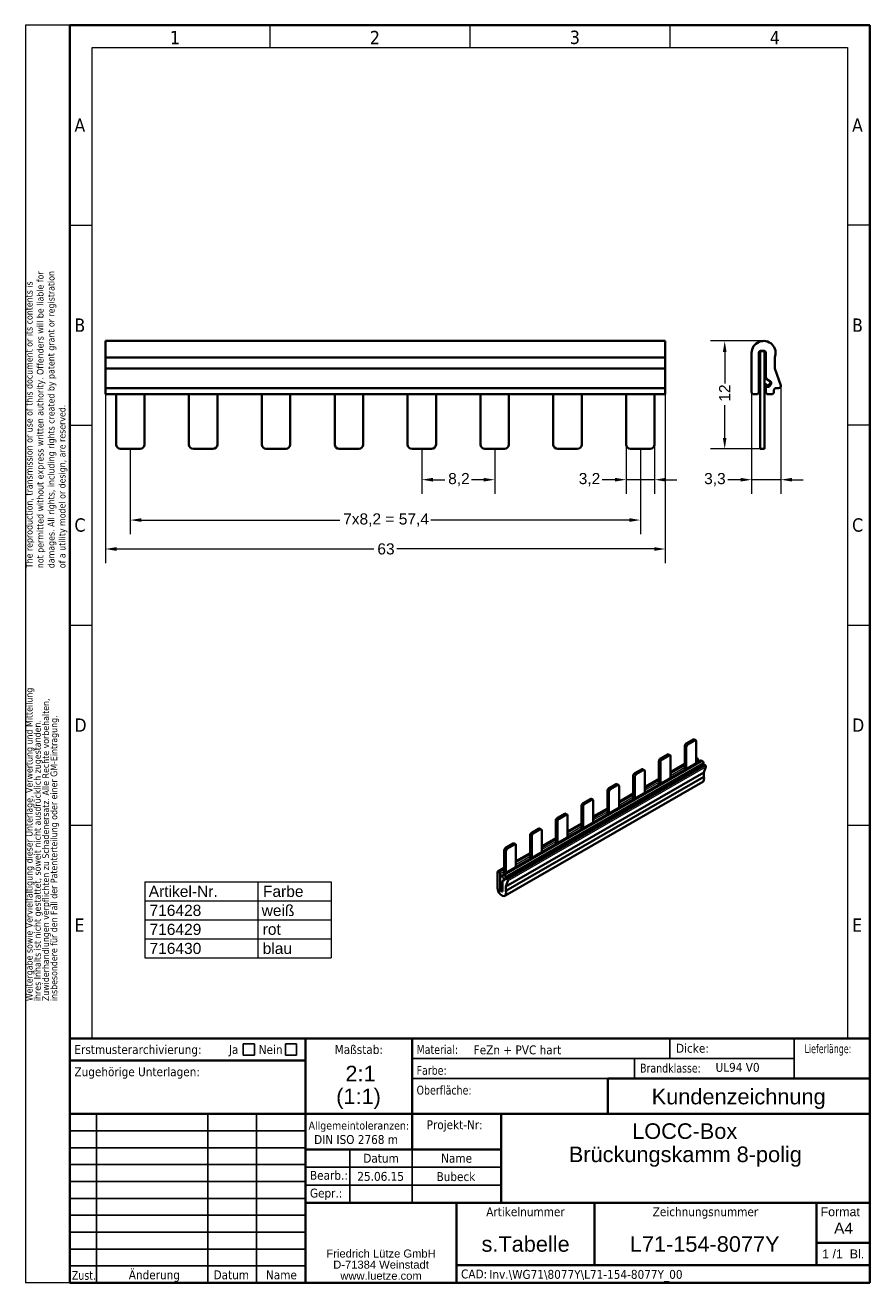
# Model space of a CAD drawing. Header units: millimetres. Extents: x 10 to 200, y 7 to 290.
import ezdxf
from ezdxf.enums import TextEntityAlignment as Align

# ---------------------------------------------------------------- set-up
doc = ezdxf.new("R2010")
doc.units = ezdxf.units.MM
doc.layers.get('0').update_dxf_attribs({"lineweight": 25})
for name, color, linetype, lineweight in [('Bemaßung (ISO)', 7, 'Continuous', 18), ('Rahmen (ISO)', 7, 'Continuous', 35), ('Rahmen 1 (ISO)', 7, 'Continuous', 18), ('Sichtbar (ISO)', 7, 'Continuous', 35), ('Sichtbar schmal (ISO)', 7, 'Continuous', 18), ('Symbol (ISO)', 7, 'Continuous', 18), ('Titel (ISO)', 7, 'Continuous', 35)]:
    doc.layers.add(name, color=color, linetype=linetype, lineweight=lineweight)
doc.styles.add('Notiztext (ISO)', font='arial.ttf')
doc.styles.add('Textstil25', font='tahoma.ttf')
doc.styles.add('Textstil26', font='tahoma.ttf')
doc.styles.add('Textstil27', font='tahoma.ttf', dxfattribs={"width": 0.75})
doc.styles.add('Textstil28', font='tahoma.ttf', dxfattribs={"width": 0.9})
doc.styles.add('Textstil32', font='arial.ttf')
doc.styles.add('Textstil33', font='tahoma.ttf')
doc.dimstyles.new('Standard (ISO)', dxfattribs={"dimtxt": 2.5, "dimasz": 2.5, "dimexe": 3.175, "dimexo": 0, "dimgap": 0.762, "dimtad": 0, "dimrnd": 1e-08, "dimtxsty": 'Notiztext (ISO)', "dimcen": 0.09, "dimdle": 10, "dimclrd": 256, "dimclre": 256, "dimclrt": 256, "dimazin": 2, "dimtfac": 0.72, "dimtmove": 0, "dimatfit": 3, "dimfxl": 1, "dimtolj": 1, "dimlwd": -1, "dimlwe": -1, "dimarcsym": 0})

# ---------------------------------------------------------------- blocks, each defined once
blk = doc.blocks.new('Schriftfelder LUTZE')
for p, q in [((-208.63, 56.63), (-206.13, 56.63)), ((-208.63, 54.13), (-208.63, 56.63)), ((-206.13, 56.63), (-206.13, 54.13)), ((-199.13, 56.63), (-196.63, 56.63)), ((-199.13, 54.13), (-199.13, 56.63)), ((-196.63, 56.63), (-196.63, 54.13)), ((-112.63, 53.38), (-112.63, 57.88)), ((-84.63, 57.88), (-84.63, 48.88)), ((-206.13, 54.13), (-208.63, 54.13)), ((-196.63, 54.13), (-199.13, 54.13)), ((-170.63, 53.38), (-84.63, 53.38)), ((-120.63, 48.88), (-120.63, 53.38)), ((-126.63, 48.88), (-170.63, 48.88)), ((-241.63, 40.88), (-241.63, 2.88)), ((-216.63, 40.88), (-216.63, 2.88)), ((-205.63, 40.88), (-205.63, 2.88)), ((-194.63, 37.08), (-247.63, 37.08)), ((-194.63, 33.28), (-247.63, 33.28)), ((-184.63, 32.88), (-184.63, 20.88)), ((-170.63, 32.88), (-170.63, 20.88)), ((-194.63, 29.48), (-247.63, 29.48)), ((-194.63, 28.88), (-150.63, 28.88)), ((-194.63, 25.68), (-247.63, 25.68)), ((-194.63, 24.88), (-150.63, 24.88)), ((-194.63, 21.88), (-247.63, 21.88)), ((-194.63, 18.08), (-247.63, 18.08)), ((-194.63, 14.28), (-247.63, 14.28)), ((-194.63, 10.48), (-247.63, 10.48)), ((-194.63, 6.68), (-247.63, 6.68)), ((-67.63, 2.88), (-247.63, 2.88))]:
    blk.add_line(p, q)
at = {"layer": 'Titel (ISO)'}
for p, q in [((-247.63, 2.88), (-247.63, 57.88)), ((-247.63, 57.88), (-67.63, 57.88)), ((-194.63, 40.88), (-194.63, 57.88)), ((-170.63, 57.88), (-170.63, 40.88)), ((-67.63, 57.88), (-67.63, 2.88)), ((-247.63, 52.88), (-194.63, 52.88)), ((-67.63, 48.88), (-126.63, 48.88)), ((-126.63, 48.88), (-126.63, 40.88)), ((-194.63, 40.88), (-247.63, 40.88)), ((-194.63, 20.88), (-194.63, 40.88)), ((-194.63, 40.88), (-150.63, 40.88)), ((-170.63, 40.88), (-170.63, 32.88)), ((-150.63, 40.88), (-67.63, 40.88)), ((-150.63, 40.88), (-150.63, 20.88)), ((-194.63, 32.88), (-150.63, 32.88)), ((-194.63, 20.88), (-194.63, 2.88)), ((-150.63, 20.88), (-194.63, 20.88)), ((-160.63, 20.88), (-160.63, 2.88)), ((-67.63, 20.88), (-150.63, 20.88)), ((-129.63, 20.88), (-129.63, 6.88)), ((-79.63, 20.88), (-79.63, 6.88)), ((-79.63, 11.88), (-67.63, 11.88)), ((-67.63, 6.88), (-160.63, 6.88))]:
    blk.add_line(p, q, dxfattribs=at)
at = {"style": 'Textstil25'}
for s, p in [('Dicke:', (-111.24, 54.67)), ('Zugehörige Unterlagen:', (-246.63, 49.38)), ('Bearb.:', (-193.63, 26.08)), ('Gepr.:', (-193.63, 22.08)), ('Änderung', (-234.4, 3.68)), ('Datum', (-215.32, 3.68)), ('Name', (-203.53, 3.68))]:
    blk.add_text(s, height=2, dxfattribs=at).set_placement(p)
for s, style, width, p in [('Lieferlänge:', 'Textstil27', 0.75, (-82.32, 54.57)), ('Material:', 'Textstil28', 0.9, (-169.63, 54.38)), ('Farbe:', 'Textstil28', 0.9, (-169.63, 49.7)), ('Brandklasse:', 'Textstil28', 0.9, (-119.34, 50.2)), ('Oberfläche:', 'Textstil28', 0.9, (-169.63, 45.25))]:
    blk.add_text(s, height=2, dxfattribs=dict(style=style, width=width)).set_placement(p)
for s, height, style, p in [('Maßstab:', 2, 'Textstil25', (-182.63, 54.38)), ('Allgemeintoleranzen:', 1.8, 'Textstil26', (-182.63, 37.38)), ('Datum', 2, 'Textstil25', (-177.63, 29.92)), ('Name', 2, 'Textstil25', (-160.63, 29.92))]:
    blk.add_text(s, height=height, dxfattribs=dict(style=style)).set_placement(p, align=Align.CENTER)
at = {"layer": 'Titel (ISO)', "style": 'Notiztext (ISO)'}
for s, insert, char_height, attachment_point in [('\\fTahoma|b0|i0;\\H2.0000;Erstmusterarchivierung:', (-246.63, 56.38), 2, 1), ('\\fTahoma|b0|i0;\\H2.0000;Ja', (-211.87, 56.38), 2, 1), ('\\fTahoma|b0|i0;\\H2.0000;Nein', (-205.16, 56.38), 2, 1), ('\\fTahoma|b0|i0;\\H2.0000;Projekt-Nr:', (-167.37, 39.46), 2, 1), ('\\fTahoma|b0|i0;\\H2.0000;Artikelnummer', (-145.13, 19.88), 2, 2), ('\\fTahoma|b0|i0;\\H2.0000;Zeichnungsnummer', (-104.63, 19.88), 2, 2), ('\\fArial|b0|i0;\\H2.0000;Format', (-78.72, 19.88), 2, 1), ('\\fArial|b0|i0;\\H2.0000;1 /1  Bl.', (-73.63, 9.38), 2, 5), ('\\fArial|b0|i0;\\H1.8000;D-71384 Weinstadt', (-177.63, 7.88), 1.8, 2), ('\\fTahoma|b0|i0;\\H2.0000;CAD:', (-159.63, 5.88), 2, 1), ('\\fTahoma|b0|i0;\\W0.90;\\H2.0000;Zust.', (-247.2, 5.57), 2, 1), ('\\fArial|b0|i0;\\H1.8000;www.luetze.com', (-177.63, 5.38), 1.8, 2)]:
    blk.add_mtext(s, dxfattribs=dict(at, insert=insert, char_height=char_height, attachment_point=attachment_point))
at = {"layer": 'Titel (ISO)', "insert": (-177.63, 10.38), "char_height": 1.8, "width": 25.1053, "attachment_point": 2, "style": 'Notiztext (ISO)'}
blk.add_mtext('\\fArial|b0|i0;\\H1.8000;Friedrich Lütze GmbH', dxfattribs=at)
at = {"layer": 'Titel (ISO)'}
for tag, height, style, p in [('<Erstmusterarchivierung_Ja_(X)>', 2, 'Textstil25', (-207.37, 56.49)), ('<Erstmusterarchivierung_Nein_(X)>', 2, 'Textstil25', (-197.81, 56.47)), ('<Lieferlänge>', 2, 'Textstil25', (-76.98, 52.33)), ('<Zust._"i">', 2, 'Textstil25', (-244.63, 39.78)), ('<Datum_"i">', 2, 'Textstil25', (-211.13, 39.98)), ('<Name_"i">', 2, 'Textstil25', (-200.13, 40.07)), ('<Zust._"h">', 2, 'Textstil25', (-244.63, 36.14)), ('<Datum_"h">', 2, 'Textstil25', (-211.13, 36.15)), ('<Name_"h">', 2, 'Textstil25', (-200.13, 36.2)), ('<Projekt_Nr.>', 2, 'Textstil25', (-160.55, 36.18)), ('<Zust._"g">', 2, 'Textstil25', (-244.6, 32.49)), ('<Datum_"g">', 2, 'Textstil25', (-211.13, 32.59)), ('<Name_"g">', 2, 'Textstil25', (-200.13, 32.7)), ('<Zust._"f">', 2, 'Textstil25', (-244.63, 28.72)), ('<Datum_"f">', 2, 'Textstil25', (-211.13, 28.69)), ('<Name_"f">', 2, 'Textstil25', (-200.13, 28.75)), ('<Benenn_3>', 3.5, 'Textstil32', (-109.13, 28.29)), ('<Zust._"e">', 2, 'Textstil25', (-244.63, 24.93)), ('<Datum_"e">', 2, 'Textstil25', (-211.13, 24.88)), ('<Name_"e">', 2, 'Textstil25', (-200.13, 24.91)), ('<Zust._"d">', 2, 'Textstil25', (-244.63, 21.03)), ('<Datum_"d">', 2, 'Textstil25', (-211.13, 21.01)), ('<Name_"d">', 2, 'Textstil25', (-200.13, 20.97)), ('<Zust._"c">', 2, 'Textstil25', (-244.63, 17.26)), ('<Datum_"c">', 2, 'Textstil25', (-211.13, 17.17)), ('<Name_"c">', 2, 'Textstil25', (-200.13, 17.23)), ('<Zust._"b">', 2, 'Textstil25', (-244.75, 13.51)), ('<Datum_"b">', 2, 'Textstil25', (-211.13, 13.38)), ('<Name_"b">', 2, 'Textstil25', (-200.13, 13.49)), ('<Zust._"a">', 2, 'Textstil25', (-244.63, 9.49)), ('<Datum_"a">', 2, 'Textstil25', (-211.13, 9.51)), ('<Name_"a">', 2, 'Textstil25', (-200.13, 9.53))]:
    blk.add_attdef(tag, text='', height=height, dxfattribs=dict(at, style=style)).set_placement(p, align=Align.TOP_CENTER)
for tag, height, style, p in [('<Dicke>', 2, 'Textstil25', (-102.23, 56.76)), ('<Farbe>', 2, 'Textstil25', (-156.41, 52.12)), ('<Zugehörige_Unterlagen_1>', 2.5, 'Textstil33', (-246.63, 48.31)), ('<Oberfläche_1>', 2, 'Textstil25', (-156.09, 47.36)), ('<Zugehörige_Unterlagen_2>', 2.5, 'Textstil33', (-246.63, 44.65)), ('<Oberfläche_2>', 2, 'Textstil25', (-169.71, 44.02)), ('<Text_Änderung_"i">', 2, 'Textstil25', (-241.36, 40.24)), ('<Text_Änderung_"h">', 2, 'Textstil25', (-241.29, 36.45)), ('<Text_Änderung_"g">', 2, 'Textstil25', (-241.31, 32.85)), ('<Text_Änderung_"f">', 2, 'Textstil25', (-241.25, 29.07)), ('<Text_Änderung_"e">', 2, 'Textstil25', (-241.29, 25.24)), ('<Text_Änderung_"d">', 2, 'Textstil25', (-241.24, 21.33)), ('<Text_Änderung_"c">', 2, 'Textstil25', (-241.15, 17.59)), ('<Text_Änderung_"b">', 2, 'Textstil25', (-241.1, 13.82)), ('<Text_Änderung_"a">', 2, 'Textstil25', (-241.1, 9.94))]:
    blk.add_attdef(tag, text='', height=height, dxfattribs=dict(at, style=style)).set_placement(p, align=Align.TOP_LEFT)
for tag, p, height, style in [('<Material>_001', (-156.78, 54.3), 2, 'Textstil25'), ('<Maßstab_1>_001', (-185.65, 48.23), 3.5, 'Textstil32'), ('<Brandklasse>_001', (-102.35, 50.37), 2, 'Textstil25'), ('<Maßstab_2>_001', (-187.72, 43.09), 3.5, 'Textstil32'), ('<Zeichnungstyp>_001', (-116.72, 43.05), 3.5, 'Textstil32'), ('<Benenn_1>_001', (-121.11, 35.28), 3.5, 'Textstil32'), ('<Freimaßtoleranz>_001', (-192.69, 34.13), 2, 'Textstil25'), ('<Benenn_2>_001', (-135.37, 30.05), 3.5, 'Textstil32'), ('<Bearb.Datum>_001', (-182.97, 25.84), 2, 'Textstil25'), ('<Bearb.Name>_001', (-165.14, 25.79), 2, 'Textstil25'), ('<Artikelnummer>_001', (-155.02, 9.88), 3.5, 'Textstil32'), ('<Zeichnungsnr.>_001', (-121.65, 9.87), 3.5, 'Textstil32'), ('<CAD-Bez.>_001', (-153.26, 3.79), 2, 'Textstil25')]:
    blk.add_attdef(tag, p, '', height=height, dxfattribs=dict(at, style=style))
blk = doc.blocks.new('Ränder A4 hoch Lütze')
at = {"layer": 'Rahmen (ISO)'}
for p, q in [((20, 7), (20, 290)), ((20, 290), (200, 290)), ((200, 290), (200, 7)), ((200, 7), (20, 7))]:
    blk.add_line(p, q, dxfattribs=at)
at = {"layer": 'Rahmen 1 (ISO)'}
for p, q in [((20, 290), (10, 290)), ((10, 290), (10, 7)), ((65, 290), (65, 285)), ((110, 290), (110, 285)), ((155, 290), (155, 285)), ((25, 62), (25, 285)), ((25, 285), (195, 285)), ((195, 285), (195, 62)), ((20, 245), (25, 245)), ((200, 245), (195, 245)), ((20, 200), (25, 200)), ((200, 200), (195, 200)), ((20, 155), (25, 155)), ((195, 155), (200, 155)), ((20, 110), (25, 110)), ((195, 110), (200, 110)), ((20, 7), (10, 7))]:
    blk.add_line(p, q, dxfattribs=at)
at = {"layer": 'Rahmen (ISO)', "char_height": 3, "style": 'Notiztext (ISO)'}
for s, insert, attachment_point in [('\\fTahoma|b0|i0;\\H3.0000;1', (42.5, 285.7), 7), ('\\fTahoma|b0|i0;\\H3.0000;2', (87.5, 285.7), 7), ('\\fTahoma|b0|i0;\\H3.0000;3', (132.5, 285.7), 7), ('\\fTahoma|b0|i0;\\H3.0000;4', (177.5, 285.7), 7), ('\\fTahoma|b0|i0;\\H3.0000;A', (21, 267.5), 4), ('\\fTahoma|b0|i0;\\H3.0000;A', (196, 267.5), 4), ('\\fTahoma|b0|i0;\\H3.0000;B', (21, 222.5), 4), ('\\fTahoma|b0|i0;\\H3.0000;B', (196, 222.5), 4), ('\\fTahoma|b0|i0;\\H3.0000;C', (21, 177.5), 4), ('\\fTahoma|b0|i0;\\H3.0000;C', (196, 177.5), 4), ('\\fTahoma|b0|i0;\\H3.0000;D', (21, 132.5), 4), ('\\fTahoma|b0|i0;\\H3.0000;D', (196, 132.5), 4), ('\\fTahoma|b0|i0;\\H3.0000;E', (21, 87.5), 4), ('\\fTahoma|b0|i0;\\H3.0000;E', (196, 87.5), 4)]:
    blk.add_mtext(s, dxfattribs=dict(at, insert=insert, attachment_point=attachment_point))
at = {"layer": 'Rahmen (ISO)', "char_height": 1.5, "attachment_point": 1, "rotation": 90, "style": 'Notiztext (ISO)'}
for s, insert, line_spacing_factor in [('\\fTahoma|b0|i0;\\H1.5000;The reproduction, transmission or use of this document or its contents is\\Pnot permitted without express written authority. Offenders will be liable for\\Pdamages. All rights, including rights created by patent grant or registration\\Pof a utility model or design, are reserved.', (10.07, 167.81), 0.987884), ('\\fTahoma|b0|i0;\\H1.5000;Weitergabe sowie Vervielfältigung dieser Unterlage, Verwertung und Mitteilung\\Pihres Inhalts ist nicht gestattet, soweit nicht ausdrücklich zugestanden.\\PZuwiderhandlungen verpflichten zu Schadenersatz. Alle Rechte vorbehalten,\\Pinsbesondere für den Fall der Patenterteilung oder einer GM-Eintragung.\\P', (10.07, 70.39), 0.740913)]:
    blk.add_mtext(s, dxfattribs=dict(at, insert=insert, line_spacing_factor=line_spacing_factor))
at = {"layer": 'Rahmen (ISO)', "style": 'Notiztext (ISO)'}
blk.add_attdef('Blattgröße_001', (191.95, 18.05), '', height=2.5, dxfattribs=at)
blk = doc.blocks.new('Tabelle1')
at = {"layer": 'Symbol (ISO)'}
for p, q in [((36.84, 97.22), (78.77, 97.22)), ((36.84, 97.22), (36.84, 80.1)), ((62.24, 97.22), (62.24, 80.1)), ((78.77, 97.22), (78.77, 80.1)), ((36.84, 92.94), (78.77, 92.94)), ((36.84, 88.66), (78.77, 88.66)), ((36.84, 84.38), (78.77, 84.38)), ((36.84, 80.1), (78.77, 80.1))]:
    blk.add_line(p, q, dxfattribs=at)
at = {"layer": 'Symbol (ISO)', "char_height": 2.5, "attachment_point": 7, "line_spacing_factor": 0.25, "style": 'Notiztext (ISO)'}
for s, insert in [('Artikel-Nr.', (37.73, 93.81)), ('Farbe', (63.43, 93.81)), ('716428', (37.9, 89.53)), ('weiß', (63.14, 89.51)), ('716429', (37.9, 85.25)), ('rot', (63.37, 85.28)), ('716430', (37.9, 80.97)), ('blau', (63.37, 80.97))]:
    blk.add_mtext(s, dxfattribs=dict(at, insert=insert))
blk = doc.blocks.new('*D6')
at = {"layer": 'Bemaßung (ISO)'}
for p, q in [((145.17, 195.64), (145.17, 184.54)), ((151.57, 195.64), (151.57, 184.54)), ((142.67, 187.72), (139.77, 187.72)), ((151.57, 187.72), (145.17, 187.72)), ((154.07, 187.72), (156.57, 187.72))]:
    blk.add_line(p, q, dxfattribs=at)
for points in [[(142.67, 188.13), (142.67, 187.3), (145.17, 187.72)], [(154.07, 188.13), (154.07, 187.3), (151.57, 187.72)]]:
    blk.add_solid(points, dxfattribs=at)
at = {"layer": 'Defpoints', "color": 0}
for p in [(145.17, 195.64), (151.57, 195.64), (151.57, 187.72)]:
    blk.add_point(p, dxfattribs=at)
at = {"layer": 'Bemaßung (ISO)', "insert": (134.48, 189.22), "char_height": 2.5, "attachment_point": 1, "style": 'Notiztext (ISO)'}
blk.add_mtext('\\A1;3,2', dxfattribs=at)
blk = doc.blocks.new('*D7')
at = {"layer": 'Bemaßung (ISO)'}
for p, q in [((99.17, 194.64), (99.17, 184.54)), ((115.57, 194.64), (115.57, 184.54)), ((101.67, 187.72), (104.34, 187.72)), ((113.07, 187.72), (110.39, 187.72))]:
    blk.add_line(p, q, dxfattribs=at)
for points in [[(101.67, 188.13), (101.67, 187.3), (99.17, 187.72)], [(113.07, 188.13), (113.07, 187.3), (115.57, 187.72)]]:
    blk.add_solid(points, dxfattribs=at)
at = {"layer": 'Defpoints', "color": 0}
for p in [(99.17, 194.64), (115.57, 194.64), (99.17, 187.72)]:
    blk.add_point(p, dxfattribs=at)
at = {"layer": 'Bemaßung (ISO)', "insert": (105.1, 189.22), "char_height": 2.5, "attachment_point": 1, "style": 'Notiztext (ISO)'}
blk.add_mtext('\\A1;8,2', dxfattribs=at)
blk = doc.blocks.new('*D8')
at = {"layer": 'Bemaßung (ISO)'}
for p, q in [((33.57, 194.64), (33.57, 175.46)), ((148.37, 194.64), (148.37, 175.46)), ((36.07, 178.64), (80.71, 178.64)), ((145.87, 178.64), (101.22, 178.64))]:
    blk.add_line(p, q, dxfattribs=at)
for points in [[(36.07, 179.06), (36.07, 178.22), (33.57, 178.64)], [(145.87, 179.06), (145.87, 178.22), (148.37, 178.64)]]:
    blk.add_solid(points, dxfattribs=at)
at = {"layer": 'Defpoints', "color": 0}
for p in [(33.57, 194.64), (148.37, 194.64), (148.37, 178.64)]:
    blk.add_point(p, dxfattribs=at)
at = {"layer": 'Bemaßung (ISO)', "insert": (81.47, 180.14), "char_height": 2.5, "attachment_point": 1, "style": 'Notiztext (ISO)'}
blk.add_mtext('\\A1;7x8,2 = 57,4', dxfattribs=at)
blk = doc.blocks.new('*D9')
at = {"layer": 'Bemaßung (ISO)'}
for p, q in [((27.97, 208.95), (27.97, 168.95)), ((153.97, 208.95), (153.97, 168.95)), ((30.47, 172.13), (88.41, 172.13)), ((151.47, 172.13), (93.53, 172.13))]:
    blk.add_line(p, q, dxfattribs=at)
for points in [[(30.47, 172.54), (30.47, 171.71), (27.97, 172.13)], [(151.47, 172.54), (151.47, 171.71), (153.97, 172.13)]]:
    blk.add_solid(points, dxfattribs=at)
at = {"layer": 'Defpoints', "color": 0}
for p in [(27.97, 208.95), (153.97, 208.95), (153.97, 172.13)]:
    blk.add_point(p, dxfattribs=at)
at = {"layer": 'Bemaßung (ISO)', "insert": (89.17, 173.4), "char_height": 2.5, "attachment_point": 1, "style": 'Notiztext (ISO)'}
blk.add_mtext('\\A1;63', dxfattribs=at)
blk = doc.blocks.new('*D10')
at = {"layer": 'Bemaßung (ISO)'}
for p, q in [((173.4, 207.44), (173.4, 184.54)), ((179.98, 208.8), (179.98, 184.54)), ((170.9, 187.72), (168.01, 187.72)), ((179.98, 187.72), (173.4, 187.72)), ((182.48, 187.72), (184.98, 187.72))]:
    blk.add_line(p, q, dxfattribs=at)
for points in [[(170.9, 188.13), (170.9, 187.3), (173.4, 187.72)], [(182.48, 188.13), (182.48, 187.3), (179.98, 187.72)]]:
    blk.add_solid(points, dxfattribs=at)
at = {"layer": 'Defpoints', "color": 0}
for p in [(173.4, 207.44), (179.98, 208.8), (179.98, 187.72)]:
    blk.add_point(p, dxfattribs=at)
at = {"layer": 'Bemaßung (ISO)', "insert": (162.7, 189.22), "char_height": 2.5, "attachment_point": 1, "style": 'Notiztext (ISO)'}
blk.add_mtext('\\A1;3,3', dxfattribs=at)
blk = doc.blocks.new('*D11')
at = {"layer": 'Bemaßung (ISO)'}
for p, q in [((176.1, 218.94), (164.16, 218.94)), ((167.34, 216.44), (167.34, 209.36)), ((167.34, 197.14), (167.34, 204.51)), ((175.3, 194.64), (164.16, 194.64))]:
    blk.add_line(p, q, dxfattribs=at)
for points in [[(166.92, 216.44), (167.75, 216.44), (167.34, 218.94)], [(166.92, 197.14), (167.75, 197.14), (167.34, 194.64)]]:
    blk.add_solid(points, dxfattribs=at)
at = {"layer": 'Defpoints', "color": 0}
for p in [(167.34, 218.94), (176.1, 218.94), (175.3, 194.64)]:
    blk.add_point(p, dxfattribs=at)
at = {"layer": 'Bemaßung (ISO)', "insert": (166.08, 205.28), "char_height": 2.5, "attachment_point": 1, "rotation": 90, "style": 'Notiztext (ISO)'}
blk.add_mtext('\\A1;12', dxfattribs=at)

msp = doc.modelspace()

# ---------------------------------------------------------------- linework, layer by layer
at = {"layer": 'Sichtbar (ISO)'}
for p, q in [((27.968, 218.937), (27.968, 215.217)), ((153.968, 218.937), (27.968, 218.937)), ((153.968, 215.217), (153.968, 218.937)), ((27.968, 215.217), (153.968, 215.217)), ((27.968, 212.754), (27.968, 215.217)), ((153.968, 215.217), (153.968, 212.754)), ((173.398, 216.237), (173.398, 207.437)), ((174.998, 207.437), (174.998, 216.237)), ((175.298, 216.639), (176.298, 216.639)), ((175.298, 216.639), (175.298, 195.639)), ((175.498, 216.737), (176.098, 216.737)), ((176.298, 216.639), (176.298, 195.639)), ((176.598, 216.237), (176.598, 210.825)), ((178.598, 212.754), (178.598, 215.217)), ((153.968, 212.754), (27.968, 212.754)), ((27.968, 208.953), (27.968, 212.754)), ((153.968, 212.754), (153.968, 208.953)), ((179.955, 208.953), (178.598, 212.754)), ((177.698, 209.659), (176.298, 210.639)), ((176.811, 210.416), (177.605, 209.86)), ((177.124, 208.84), (177.698, 209.659)), ((27.968, 208.953), (27.968, 208.333)), ((27.968, 207.837), (27.968, 208.333)), ((153.968, 208.333), (27.968, 208.333)), ((27.968, 207.437), (27.968, 207.837)), ((27.968, 207.437), (27.968, 206.937)), ((153.968, 206.937), (27.968, 206.937)), ((30.368, 206.937), (30.368, 195.639)), ((36.768, 195.639), (36.768, 206.937)), ((46.768, 206.937), (46.768, 195.639)), ((53.168, 195.639), (53.168, 206.937)), ((63.168, 206.937), (63.168, 195.639)), ((69.568, 195.639), (69.568, 206.937)), ((79.568, 206.937), (79.568, 195.639)), ((85.968, 195.639), (85.968, 206.937)), ((95.968, 206.937), (95.968, 195.639)), ((102.368, 195.639), (102.368, 206.937)), ((112.368, 206.937), (112.368, 195.639)), ((118.768, 195.639), (118.768, 206.937)), ((128.768, 206.937), (128.768, 195.639)), ((135.168, 195.639), (135.168, 206.937)), ((145.168, 206.937), (145.168, 195.639)), ((151.568, 195.639), (151.568, 206.937)), ((153.968, 208.333), (153.968, 208.953)), ((153.968, 208.333), (153.968, 207.837)), ((153.968, 207.837), (153.968, 207.437)), ((153.968, 206.937), (153.968, 207.437)), ((173.898, 206.937), (174.498, 206.937)), ((176.298, 209.419), (177.124, 208.84)), ((176.598, 208.842), (176.598, 207.437)), ((176.791, 208.707), (176.598, 208.842)), ((177.098, 206.937), (177.898, 206.937)), ((177.724, 209.159), (177.484, 208.825)), ((178.398, 207.437), (178.398, 207.837)), ((178.929, 208.336), (179.465, 208.336)), ((175.298, 194.639), (175.298, 195.639)), ((176.298, 194.639), (176.298, 195.639)), ((31.368, 194.639), (35.768, 194.639)), ((47.768, 194.639), (52.168, 194.639)), ((64.168, 194.639), (68.568, 194.639)), ((80.568, 194.639), (84.968, 194.639)), ((96.968, 194.639), (101.368, 194.639)), ((113.368, 194.639), (117.768, 194.639)), ((129.768, 194.639), (134.168, 194.639)), ((146.168, 194.639), (150.568, 194.639)), ((175.298, 194.639), (176.298, 194.639)), ((158.333, 127.716), (158.333, 122.449)), ((160.242, 129.224), (158.686, 128.328)), ((158.686, 127.512), (158.686, 122.653)), ((160.596, 129.02), (159.04, 128.125)), ((160.492, 129.249), (160.845, 129.045)), ((160.949, 123.956), (160.949, 128.815)), ((117.408, 98.882), (161.956, 124.535)), ((154.444, 125.885), (152.888, 124.989)), ((154.797, 125.681), (153.242, 124.786)), ((154.693, 125.91), (155.047, 125.706)), ((155.151, 120.617), (155.151, 125.476)), ((160.949, 125.174), (161.161, 125.052)), ((161.338, 124.746), (161.338, 124.18)), ((162.08, 124.523), (162.363, 124.36)), ((118.063, 96.186), (162.611, 121.84)), ((118.18, 97.925), (162.728, 123.578)), ((118.37, 97.816), (162.917, 123.469)), ((148.645, 122.546), (147.09, 121.65)), ((148.999, 122.342), (147.443, 121.447)), ((148.895, 122.571), (149.249, 122.367)), ((149.353, 117.278), (149.353, 122.137)), ((152.535, 124.377), (152.535, 119.11)), ((152.888, 124.173), (152.888, 119.314)), ((155.151, 121.92), (158.333, 123.752)), ((162.54, 124.054), (162.54, 123.89)), ((163.091, 123.117), (162.611, 121.84)), ((162.611, 121.84), (162.611, 120.833)), ((162.728, 123.578), (162.917, 123.469)), ((117.853, 94.102), (162.401, 119.755)), ((162.611, 120.833), (118.063, 95.18)), ((142.847, 119.207), (141.292, 118.311)), ((143.201, 119.003), (141.645, 118.108)), ((143.097, 119.232), (143.45, 119.028)), ((146.736, 121.038), (146.736, 115.771)), ((147.09, 120.834), (147.09, 115.975)), ((149.353, 118.581), (152.535, 120.413)), ((140.938, 117.699), (140.938, 112.432)), ((141.292, 117.495), (141.292, 112.636)), ((143.554, 113.939), (143.554, 118.798)), ((143.554, 115.242), (146.736, 117.074)), ((135.14, 114.36), (135.14, 109.093)), ((137.049, 115.868), (135.493, 114.972)), ((135.493, 114.156), (135.493, 109.297)), ((137.402, 115.664), (135.847, 114.769)), ((137.298, 115.893), (137.652, 115.689)), ((137.756, 110.6), (137.756, 115.459)), ((137.756, 111.903), (140.938, 113.735)), ((129.341, 111.021), (129.341, 105.754)), ((131.251, 112.529), (129.695, 111.633)), ((129.695, 110.817), (129.695, 105.958)), ((131.604, 112.325), (130.049, 111.43)), ((131.5, 112.553), (131.854, 112.35)), ((131.958, 107.261), (131.958, 112.12)), ((131.958, 108.564), (135.14, 110.396)), ((123.543, 107.682), (123.543, 102.415)), ((125.452, 109.19), (123.897, 108.294)), ((125.806, 108.986), (124.25, 108.091)), ((125.702, 109.214), (126.055, 109.011)), ((126.159, 103.922), (126.159, 108.781)), ((119.654, 105.851), (118.098, 104.955)), ((120.008, 105.647), (118.452, 104.752)), ((119.904, 105.875), (120.257, 105.672)), ((120.361, 100.583), (120.361, 105.442)), ((123.897, 107.478), (123.897, 102.619)), ((126.159, 105.225), (129.341, 107.057)), ((117.745, 104.343), (117.745, 99.076)), ((118.098, 104.139), (118.098, 99.28)), ((120.361, 101.886), (123.543, 103.718)), ((116.225, 99.419), (116.225, 95.821)), ((116.277, 99.533), (117.745, 100.379)), ((116.613, 99.399), (116.401, 99.521)), ((116.79, 95.496), (116.79, 99.093)), ((117.356, 98.767), (117.356, 98.192)), ((117.356, 98.192), (117.424, 98.208)), ((117.356, 97.382), (117.356, 95.17)), ((117.408, 97.497), (117.787, 97.715)), ((117.712, 97.571), (117.431, 97.506)), ((117.816, 98.707), (117.533, 98.87)), ((117.669, 98.019), (117.754, 97.834)), ((117.745, 97.854), (117.745, 97.691)), ((117.992, 98.237), (117.992, 98.401)), ((118.063, 96.186), (118.543, 97.464)), ((118.37, 97.816), (118.18, 97.925)), ((117.179, 95.067), (116.967, 95.189)), ((118.063, 95.18), (118.063, 96.186))]:
    msp.add_line(p, q, dxfattribs=at)
for centre, radius, start, end in [((176.098, 216.237), 2.7, 337.80839, 180), ((175.498, 216.237), 0.5, 90, 180), ((176.098, 216.237), 0.5, 0, 90), ((177.098, 210.825), 0.5, 180, 235), ((177.318, 209.451), 0.5, 324.3, 55), ((173.898, 207.437), 0.5, 180, 270), ((174.498, 207.437), 0.5, 270, 0), ((177.098, 207.437), 0.5, 180, 270), ((177.078, 209.117), 0.5, 235, 324.3), ((177.898, 207.437), 0.5, 270, 0), ((178.898, 207.837), 0.5, 86.46239, 180), ((179.518, 208.797), 0.464, 263.45016, 19.64678), ((31.368, 195.639), 1, 180, 270), ((35.768, 195.639), 1, 270, 0), ((47.768, 195.639), 1, 180, 270), ((52.168, 195.639), 1, 270, 0), ((64.168, 195.639), 1, 180, 270), ((68.568, 195.639), 1, 270, 0), ((80.568, 195.639), 1, 180, 270), ((84.968, 195.639), 1, 270, 0), ((96.968, 195.639), 1, 180, 270), ((101.368, 195.639), 1, 270, 0), ((113.368, 195.639), 1, 180, 270), ((117.768, 195.639), 1, 270, 0), ((129.768, 195.639), 1, 180, 270), ((134.168, 195.639), 1, 270, 0), ((146.168, 195.639), 1, 180, 270), ((150.568, 195.639), 1, 270, 0)]:
    msp.add_arc(centre, radius, start, end, dxfattribs=at)
for centre, major_axis, start_param, end_param in [((158.686, 127.919), (-0.25, -0.433), 3.9250571, 5.4958534), ((159.04, 127.716), (-0.25, -0.433), 3.9250571, 5.4958534), ((160.242, 128.815), (0.25, 0.433), 0, 0.7834645), ((160.596, 128.612), (0.25, 0.433), 5.4958534, 7.0666498), ((152.888, 124.58), (-0.25, -0.433), 3.9250571, 5.4958534), ((153.242, 124.377), (-0.25, -0.433), 3.9250571, 5.4958534), ((154.444, 125.476), (0.25, 0.433), 0, 0.7834645), ((154.797, 125.273), (0.25, 0.433), 5.4958534, 7.0666498), ((161.161, 124.848), (0.125, -0.217), 0.7873319, 2.3581282), ((162.08, 124.319), (-0.125, 0.217), 5.4997209, 6.2831853), ((148.645, 122.137), (0.25, 0.433), 0, 0.7834645), ((148.999, 121.934), (0.25, 0.433), 5.4958534, 7.0666498), ((162.363, 124.156), (0.125, -0.217), 0.7873319, 2.3581282), ((162.717, 123.789), (0.125, -0.217), 3.9289245, 5.5614638), ((162.936, 123.27), (0.116, -0.201), 0.4444309, 2.4724446), ((142.847, 118.798), (0.25, 0.433), 0, 0.7834645), ((143.201, 118.595), (0.25, 0.433), 5.4958534, 7.0666498), ((147.09, 121.241), (-0.25, -0.433), 3.9250571, 5.4958534), ((147.443, 121.038), (-0.25, -0.433), 3.9250571, 5.4958534), ((161.727, 120.925), (0.674, -1.17), 0, 1.1746485), ((141.292, 117.902), (-0.25, -0.433), 3.9250571, 5.4958534), ((141.645, 117.699), (-0.25, -0.433), 3.9250571, 5.4958534), ((135.493, 114.563), (-0.25, -0.433), 3.9250571, 5.4958534), ((135.847, 114.36), (-0.25, -0.433), 3.9250571, 5.4958534), ((137.049, 115.459), (0.25, 0.433), 0, 0.7834645), ((137.402, 115.256), (0.25, 0.433), 5.4958534, 7.0666498), ((129.695, 111.224), (-0.25, -0.433), 3.9250571, 5.4958534), ((130.049, 111.021), (-0.25, -0.433), 3.9250571, 5.4958534), ((131.251, 112.12), (0.25, 0.433), 0, 0.7834645), ((131.604, 111.917), (0.25, 0.433), 5.4958534, 7.0666498), ((123.897, 107.885), (-0.25, -0.433), 3.9250571, 5.4958534), ((124.25, 107.682), (-0.25, -0.433), 3.9250571, 5.4958534), ((125.452, 108.781), (0.25, 0.433), 0, 0.7834645), ((125.806, 108.578), (0.25, 0.433), 5.4958534, 7.0666498), ((118.098, 104.546), (-0.25, -0.433), 3.9250571, 5.4958534), ((118.452, 104.343), (-0.25, -0.433), 3.9250571, 5.4958534), ((119.654, 105.442), (0.25, 0.433), 0, 0.7834645), ((120.008, 105.239), (0.25, 0.433), 5.4958534, 7.0666498), ((116.401, 99.317), (-0.125, 0.217), 5.4997209, 7.0705172), ((116.613, 99.195), (-0.125, 0.217), 3.9289245, 5.4997209), ((117.533, 98.665), (-0.125, 0.217), 5.4997209, 7.0705172), ((117.533, 97.28), (-0.125, 0.217), 6.1105861, 7.0705172), ((117.526, 97.983), (-0.125, 0.217), 4.5520071, 6.1105861), ((117.611, 97.797), (0.125, -0.217), 6.1105861, 7.6935997), ((117.816, 98.502), (-0.125, 0.217), 3.9289245, 5.4997209), ((118.169, 98.135), (-0.125, 0.217), 0.7873319, 2.4198712), ((118.388, 97.617), (-0.116, 0.201), 3.5860236, 5.6140372), ((117.179, 95.272), (0.674, -1.17), 3.9289245, 7.4578338), ((116.967, 95.394), (-0.125, 0.217), 0.7873319, 2.3581282), ((117.179, 95.272), (0.125, -0.217), 5.4997209, 7.0705172)]:
    msp.add_ellipse(centre, major_axis=major_axis, ratio=0.5780931, start_param=start_param, end_param=end_param, dxfattribs=at)
at = {"layer": 'Sichtbar schmal (ISO)'}
for p, q in [((158.333, 127.716), (158.686, 127.512)), ((158.686, 128.328), (159.04, 128.125)), ((160.242, 129.224), (160.596, 129.02)), ((117.533, 98.87), (162.08, 124.523)), ((152.888, 124.989), (153.242, 124.786)), ((154.444, 125.885), (154.797, 125.681)), ((160.949, 124.93), (161.161, 125.052)), ((160.949, 124.522), (161.338, 124.746)), ((117.816, 98.707), (162.363, 124.36)), ((117.992, 98.401), (162.54, 124.054)), ((117.992, 98.237), (162.54, 123.89)), ((118.543, 97.464), (163.091, 123.117)), ((148.645, 122.546), (148.999, 122.342)), ((152.535, 124.377), (152.888, 124.173)), ((155.151, 121.835), (158.333, 123.668)), ((155.151, 121.591), (158.333, 123.424)), ((155.151, 121.183), (158.333, 123.016)), ((142.847, 119.207), (143.201, 119.003)), ((146.736, 121.038), (147.09, 120.834)), ((147.09, 121.65), (147.443, 121.447)), ((149.353, 118.496), (152.535, 120.329)), ((149.353, 118.252), (152.535, 120.085)), ((149.353, 117.844), (152.535, 119.677)), ((140.938, 117.699), (141.292, 117.495)), ((141.292, 118.311), (141.645, 118.108)), ((143.554, 115.157), (146.736, 116.99)), ((143.554, 114.913), (146.736, 116.746)), ((143.554, 114.505), (146.736, 116.338)), ((135.14, 114.36), (135.493, 114.156)), ((135.493, 114.972), (135.847, 114.769)), ((137.049, 115.868), (137.402, 115.664)), ((137.756, 111.818), (140.938, 113.651)), ((137.756, 111.574), (140.938, 113.407)), ((129.341, 111.021), (129.695, 110.817)), ((129.695, 111.633), (130.049, 111.43)), ((131.251, 112.529), (131.604, 112.325)), ((137.756, 111.166), (140.938, 112.999)), ((123.543, 107.682), (123.897, 107.478)), ((123.897, 108.294), (124.25, 108.091)), ((125.452, 109.19), (125.806, 108.986)), ((131.958, 108.479), (135.14, 110.312)), ((131.958, 108.235), (135.14, 110.068)), ((131.958, 107.827), (135.14, 109.66)), ((118.098, 104.955), (118.452, 104.752)), ((119.654, 105.851), (120.008, 105.647)), ((126.159, 105.14), (129.341, 106.973)), ((126.159, 104.896), (129.341, 106.729)), ((126.159, 104.488), (129.341, 106.321)), ((117.745, 104.343), (118.098, 104.139)), ((120.361, 101.801), (123.543, 103.634)), ((120.361, 101.557), (123.543, 103.39)), ((120.361, 101.149), (123.543, 102.982)), ((116.401, 99.521), (117.745, 100.295)), ((116.613, 99.399), (117.745, 100.051)), ((116.79, 99.093), (117.745, 99.643)), ((117.431, 97.506), (117.787, 97.711)), ((117.712, 97.571), (117.755, 97.596)), ((116.79, 95.496), (117.356, 95.821)), ((116.967, 95.189), (117.356, 95.413)), ((117.179, 95.067), (117.356, 95.169))]:
    msp.add_line(p, q, dxfattribs=at)

# ---------------------------------------------------------------- block references
for name, p, values in [('Ränder A4 hoch Lütze', (0, 0), {'Blattgröße_001': 'A4'}), ('Schriftfelder LUTZE', (267.631, 4.118), {'<Benenn_1>_001': 'LOCC-Box', '<Benenn_2>_001': 'Brückungskamm 8-polig', '<Zeichnungsnr.>_001': 'L71-154-8077Y', '<CAD-Bez.>_001': 'Inv.\\WG71\\8077Y\\L71-154-8077Y_00', '<Zeichnungstyp>_001': 'Kundenzeichnung', '<Artikelnummer>_001': 's.Tabelle', '<Maßstab_1>_001': '2:1', '<Maßstab_2>_001': '(1:1)', '<Freimaßtoleranz>_001': 'DIN ISO 2768 m', '<Material>_001': 'FeZn + PVC hart', '<Brandklasse>_001': 'UL94 V0', '<Bearb.Datum>_001': '25.06.15', '<Bearb.Name>_001': 'Bubeck'})]:
    msp.add_blockref(name, p).add_auto_attribs(values)
msp.add_blockref('Tabelle1', (0, 0))

# ---------------------------------------------------------------- dimensions: what is measured, and where the dimension line sits
at = {"layer": 'Bemaßung (ISO)'}
for base, p1, p2, angle, override, picture, middle in [((167.335, 218.937), (175.298, 194.639), (176.098, 218.937), 270, {"dimgap": 0.762, "dimdec": 0, "dimlfac": 0.5, "dimtol": 0, "dimlim": 0, "dimtp": 0, "dimtm": 0, "dimtdec": 0, "dimtofl": 0, "dimatfit": 1}, '*D11', (167.335, 206.936)), ((153.968, 172.127), (27.968, 208.953), (153.968, 208.953), 180, {"dimgap": 0.762, "dimdec": 2, "dimlfac": 0.5, "dimtol": 0, "dimlim": 0, "dimtp": 0, "dimtm": 0, "dimtdec": 2, "dimtofl": 0, "dimatfit": 1}, '*D9', (90.968, 172.127)), ((179.982, 187.717), (173.398, 207.437), (179.982, 208.797), 180, {"dimgap": 0.762, "dimdec": 1, "dimlfac": 0.5, "dimtol": 0, "dimlim": 0, "dimtp": 0, "dimtm": 0, "dimtdec": 1, "dimtofl": 1, "dimatfit": 1}, '*D10', (164.972, 187.717)), ((151.568, 187.717), (145.168, 195.639), (151.568, 195.639), 180, {"dimgap": 0.762, "dimdec": 2, "dimlfac": 0.5, "dimtol": 0, "dimlim": 0, "dimtp": 0, "dimtm": 0, "dimtdec": 2, "dimtofl": 1, "dimatfit": 1}, '*D6', (136.742, 187.717)), ((99.168, 187.717), (115.568, 194.639), (99.168, 194.639), 180, {"dimgap": 0.762, "dimdec": 2, "dimlfac": 0.5, "dimtol": 0, "dimlim": 0, "dimtp": 0, "dimtm": 0, "dimtdec": 2, "dimtofl": 0, "dimatfit": 1}, '*D7', (107.368, 187.717))]:
    dim = msp.add_linear_dim(base=base, p1=p1, p2=p2, angle=angle, dimstyle='Standard (ISO)', override=override, dxfattribs=at)
    dim.commit()
    dim.dimension.update_dxf_attribs({"geometry": picture, "text_midpoint": middle, "dimtype": 160})
dim = msp.add_linear_dim(base=(148.368, 178.639), p1=(33.568, 194.639), p2=(148.368, 194.639), angle=180, text='7x8,2 = <>', dimstyle='Standard (ISO)', override={"dimgap": 0.762, "dimdec": 2, "dimlfac": 0.5, "dimtol": 0, "dimlim": 0, "dimtp": 0, "dimtm": 0, "dimtdec": 2, "dimtofl": 0, "dimatfit": 1}, dxfattribs=at)
dim.commit()
dim.dimension.update_dxf_attribs({"geometry": '*D8', "text_midpoint": (90.968, 178.639), "dimtype": 160})

doc.saveas('drawing.dxf')
